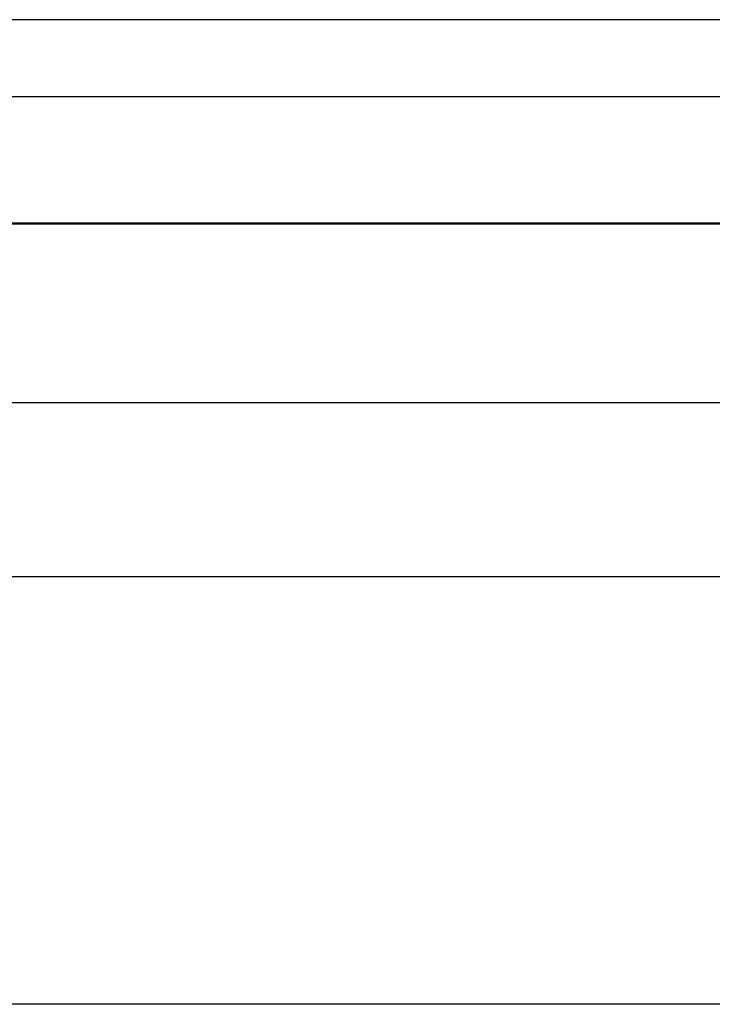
# Model space of a CAD drawing. Header units: millimetres. Extents: x 100 to 2000, y 93 to 3952.
# Tile 11 of 22: x 773 to 789, y 1488 to 1510. Entities that reach past the tile are written whole.
import ezdxf

# ---------------------------------------------------------------- set-up
doc = ezdxf.new("R2010")
doc.units = ezdxf.units.MM
doc.header["$LTSCALE"] = 10
doc.layers.add('Visible Edges(ISO)', color=7, linetype='Continuous', lineweight=50)
doc.layers.add('Visible Tangent Edges(ISO)', color=7, linetype='Continuous', lineweight=25)

msp = doc.modelspace()

# ---------------------------------------------------------------- linework, layer by layer
at = {"layer": 'Visible Edges(ISO)'}
msp.add_line((870.108, 1505.741), (754.708, 1505.741), dxfattribs=at)
at = {"layer": 'Visible Tangent Edges(ISO)'}
for p, q in [((872.908, 1510.241), (751.908, 1510.241)), ((872.908, 1508.541), (751.908, 1508.541)), ((858.273, 1501.776), (765.074, 1501.776)), ((858.239, 1497.935), (765.108, 1497.935)), ((852.854, 1488.494), (771.962, 1488.494))]:
    msp.add_line(p, q, dxfattribs=at)

doc.saveas('drawing.dxf')
